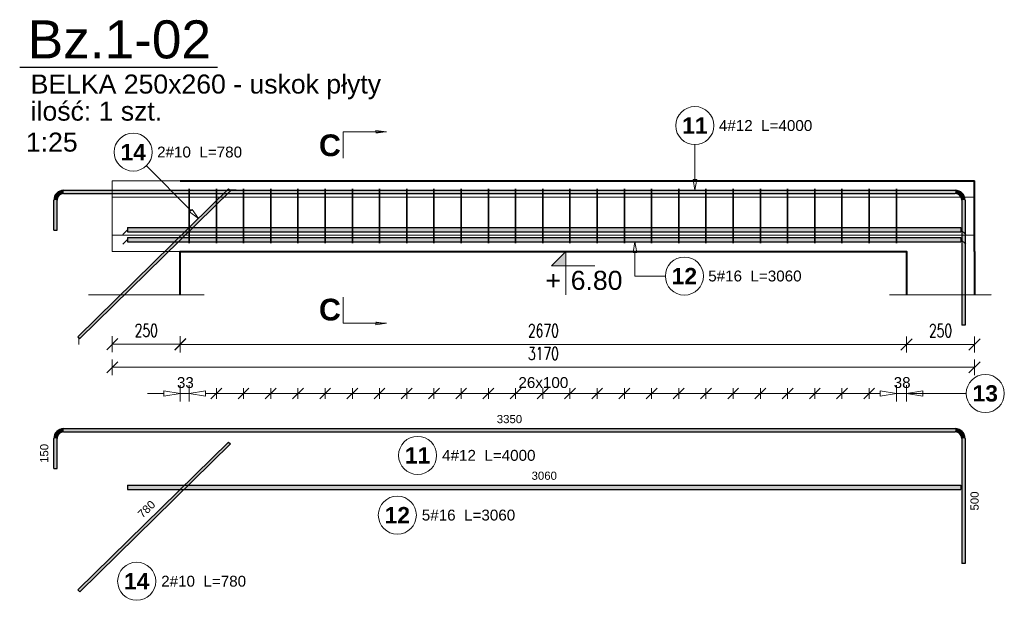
# Model space of a CAD drawing. Extents: x -1474 to 113191, y 0 to 75879.
# Tile 9 of 11: x 101709 to 105328, y 1068 to 3204. Entities that reach past the tile are written whole.
import ezdxf
from ezdxf.enums import TextEntityAlignment as Align

# ---------------------------------------------------------------- set-up
doc = ezdxf.new("R2010")
doc.units = 0
doc.header["$LTSCALE"] = 8
doc.header["$MEASUREMENT"] = 0
doc.linetypes.add('HIDDEN', pattern=[0.375, 0.25, -0.125])
for name, color, linetype, lineweight in [('P-Linia1', 3, 'Continuous', 40), ('P-Linia3', 6, 'Continuous', 60), ('P-Linia4', 253, 'Continuous', 5), ('P-Przerywana', 13, 'HIDDEN', 9), ('P-Wymiar', 254, 'Continuous', 9), ('RCAD_deskowanie', 3, 'Continuous', 40)]:
    doc.layers.add(name, color=color, linetype=linetype, lineweight=lineweight)
for name, color, linetype in [('RCAD_kształt pręta', 7, 'Continuous'), ('RCAD_opis kształtu pręta', 7, 'Continuous'), ('RCAD_opis rozkładu', 7, 'Continuous'), ('RCAD_pręt wyrzucony', 130, 'Continuous'), ('RCAD_rozkład pręta', 7, 'Continuous'), ('RCAD_symbole graficzne', 7, 'Continuous')]:
    doc.layers.add(name, color=color, linetype=linetype)
doc.styles.add('_Fdelita opis', font='arial.ttf')
doc.styles.add('ROMANS', font='romans.shx', dxfattribs={"width": 0.7})
doc.styles.add('style1', font='arial.ttf')
doc.styles.add('style3', font='arialbd.ttf')
doc.styles.add('style5', font='arialbd.ttf')
doc.dimstyles.new('A25', dxfattribs={"dimscale": 27, "dimtxt": 1.75, "dimasz": 0.06, "dimexe": 0, "dimexo": 0, "dimgap": 1, "dimtad": 1, "dimdec": 4, "dimrnd": 0.1, "dimdsep": 46, "dimtxsty": 'ROMANS', "dimblk": '[[[[[[[[', "dimcen": 2, "dimdle": 2, "dimse1": 1, "dimse2": 1, "dimclrd": 256, "dimclrt": 1, "dimadec": 0, "dimazin": 0, "dimtfac": 1, "dimtdec": 4, "dimtix": 1, "dimtmove": 2, "dimatfit": 3, "dimldrblk": '[[[[[[[[', "dimfxl": 0, "dimtvp": 0.6, "dimtolj": 1, "dimlwd": -1, "dimarcsym": 0})

# ---------------------------------------------------------------- blocks, each defined once
blk = doc.blocks.new('[[[[[[[[')
at = {"layer": 'P-Wymiar'}
for p, q in [((-12.7, -12.7), (12.7, 12.7)), ((0, 0), (-4.6, 0)), ((0, 18), (0, -18))]:
    blk.add_line(p, q, dxfattribs=at)
blk = doc.blocks.new('*D173')
at = {"layer": 'Defpoints', "color": 0, "transparency": 16777216}
for p in [(104969.1, 2231), (105219.1, 2231), (105219.1, 2009.7)]:
    blk.add_point(p, dxfattribs=at)
at = {"layer": 'P-Wymiar', "transparency": 16777216}
blk.add_line((104970.7, 2009.7), (105217.5, 2009.7), dxfattribs=at)
at = {"layer": 'P-Wymiar', "transparency": 16777216, "xscale": 1.62, "yscale": 1.62, "zscale": 1.62, "rotation": 180}
blk.add_blockref('[[[[[[[[', (104969.1, 2009.7), dxfattribs=at)
at = {"layer": 'P-Wymiar', "transparency": 16777216, "xscale": 1.62, "yscale": 1.62, "zscale": 1.62}
blk.add_blockref('[[[[[[[[', (105219.1, 2009.7), dxfattribs=at)
at = {"layer": 'P-Wymiar', "color": 1, "transparency": 16777216, "insert": (105094.1, 2060.3), "char_height": 47.25, "attachment_point": 5, "style": 'ROMANS'}
blk.add_mtext('\\A1;250', dxfattribs=at)
blk = doc.blocks.new('*D174')
at = {"layer": 'Defpoints', "color": 0, "transparency": 16777216}
for p in [(102049.1, 2456.5), (102299.1, 2456.5), (102049.1, 2010.3)]:
    blk.add_point(p, dxfattribs=at)
at = {"layer": 'P-Wymiar', "transparency": 16777216}
blk.add_line((102297.5, 2010.3), (102050.7, 2010.3), dxfattribs=at)
at = {"layer": 'P-Wymiar', "transparency": 16777216, "xscale": 1.62, "yscale": 1.62, "zscale": 1.62, "rotation": 180}
blk.add_blockref('[[[[[[[[', (102049.1, 2010.3), dxfattribs=at)
at = {"layer": 'P-Wymiar', "transparency": 16777216, "xscale": 1.62, "yscale": 1.62, "zscale": 1.62}
blk.add_blockref('[[[[[[[[', (102299.1, 2010.3), dxfattribs=at)
at = {"layer": 'P-Wymiar', "color": 1, "transparency": 16777216, "insert": (102174.1, 2061), "char_height": 47.25, "attachment_point": 5, "style": 'ROMANS'}
blk.add_mtext('\\A1;250', dxfattribs=at)
blk = doc.blocks.new('*D176')
at = {"layer": 'Defpoints', "color": 0, "transparency": 16777216}
for p in [(102299.1, 2407.8), (104969.1, 2407.8), (104969.1, 2009.7)]:
    blk.add_point(p, dxfattribs=at)
at = {"layer": 'P-Wymiar', "transparency": 16777216}
blk.add_line((102300.7, 2009.7), (104967.5, 2009.7), dxfattribs=at)
at = {"layer": 'P-Wymiar', "transparency": 16777216, "xscale": 1.62, "yscale": 1.62, "zscale": 1.62, "rotation": 180}
blk.add_blockref('[[[[[[[[', (102299.1, 2009.7), dxfattribs=at)
at = {"layer": 'P-Wymiar', "transparency": 16777216, "xscale": 1.62, "yscale": 1.62, "zscale": 1.62}
blk.add_blockref('[[[[[[[[', (104969.1, 2009.7), dxfattribs=at)
at = {"layer": 'P-Wymiar', "color": 1, "transparency": 16777216, "insert": (103634.1, 2060.3), "char_height": 47.25, "attachment_point": 5, "style": 'ROMANS'}
blk.add_mtext('\\A1;2670', dxfattribs=at)
blk = doc.blocks.new('*D177')
at = {"layer": 'Defpoints', "color": 0, "transparency": 16777216}
for p in [(102049.1, 2427.8), (105219.1, 2427.8), (102049.1, 1925.6)]:
    blk.add_point(p, dxfattribs=at)
at = {"layer": 'P-Wymiar', "transparency": 16777216}
blk.add_line((105217.5, 1925.6), (102050.7, 1925.6), dxfattribs=at)
at = {"layer": 'P-Wymiar', "transparency": 16777216, "xscale": 1.62, "yscale": 1.62, "zscale": 1.62, "rotation": 180}
blk.add_blockref('[[[[[[[[', (102049.1, 1925.6), dxfattribs=at)
at = {"layer": 'P-Wymiar', "transparency": 16777216, "xscale": 1.62, "yscale": 1.62, "zscale": 1.62}
blk.add_blockref('[[[[[[[[', (105219.1, 1925.6), dxfattribs=at)
at = {"layer": 'P-Wymiar', "color": 1, "transparency": 16777216, "insert": (103634.1, 1976.3), "char_height": 47.25, "attachment_point": 5, "style": 'ROMANS'}
blk.add_mtext('\\A1;3170', dxfattribs=at)

msp = doc.modelspace()

# ---------------------------------------------------------------- hatches: boundary and pattern name
at = {"layer": 'RCAD_kształt pręta'}
h = msp.add_hatch(color=4, dxfattribs=at)
edge = h.paths.add_edge_path(flags=0)
edge.add_line((101870.08147, 2576.59238), (101870.08147, 2564.59238))
edge.add_arc((101870.08147, 2540.59238), 24, 90, 180)
edge.add_line((101846.08147, 2540.59238), (101834.08147, 2540.59238))
edge.add_arc((101870.08147, 2540.59238), 36, 450, 540, ccw=False)
for points in [[(101870.08147, 2564.59238), (101870.08147, 2576.59238), (105148.08147, 2576.59238), (105148.08147, 2564.59238)], [(101929.56957, 2030.90828), (101922.56036, 2038.04068), (102476.31184, 2582.22729), (102483.32104, 2575.0949)], [(101846.08147, 2430.42951), (101834.08147, 2430.42951), (101834.08147, 2540.59238), (101846.08147, 2540.59238)], [(105172.08147, 2540.59238), (105184.08147, 2540.59238), (105184.08147, 2080.59238), (105172.08147, 2080.59238)], [(102105.08649, 2423.59238), (102105.08649, 2439.59238), (105169.08147, 2439.59238), (105169.08147, 2423.59238)], [(102105.08649, 2387.59238), (102105.08649, 2403.59238), (105169.08147, 2403.59238), (105169.08147, 2387.59238)]]:
    msp.add_hatch(color=4, dxfattribs=at).paths.add_polyline_path(points, flags=0)
h = msp.add_hatch(color=4, dxfattribs=at)
edge = h.paths.add_edge_path(flags=0)
edge.add_line((105184.08147, 2540.59238), (105172.08147, 2540.59238))
edge.add_arc((105148.08147, 2540.59238), 24, 0, 90)
edge.add_line((105148.08147, 2564.59238), (105148.08147, 2576.59238))
edge.add_arc((105148.08147, 2540.59238), 36, 360, 450, ccw=False)
at = {"layer": 'RCAD_pręt wyrzucony'}
h = msp.add_hatch(color=4, dxfattribs=at)
edge = h.paths.add_edge_path(flags=0)
edge.add_line((101870.08147, 1699.7141), (101870.08147, 1687.7141))
edge.add_arc((101870.08147, 1663.7141), 24, 90, 180)
edge.add_line((101846.08147, 1663.7141), (101834.08147, 1663.7141))
edge.add_arc((101870.08147, 1663.7141), 36, 450, 540, ccw=False)
for points in [[(101870.08147, 1687.7141), (101870.08147, 1699.7141), (105148.08147, 1699.7141), (105148.08147, 1687.7141)], [(101846.08147, 1553.55124), (101834.08147, 1553.55124), (101834.08147, 1663.7141), (101846.08147, 1663.7141)], [(101929.56957, 1099.20311), (101922.56036, 1106.3355), (102476.31184, 1650.52212), (102483.32104, 1643.38972)], [(105172.08147, 1663.7141), (105184.08147, 1663.7141), (105184.08147, 1203.7141), (105172.08147, 1203.7141)], [(102105.08649, 1475.38902), (102105.08649, 1491.38902), (105169.08147, 1491.38902), (105169.08147, 1475.38902)]]:
    msp.add_hatch(color=4, dxfattribs=at).paths.add_polyline_path(points, flags=0)
h = msp.add_hatch(color=4, dxfattribs=at)
edge = h.paths.add_edge_path(flags=0)
edge.add_line((105184.08147, 1663.7141), (105172.08147, 1663.7141))
edge.add_arc((105148.08147, 1663.7141), 24, 0, 90)
edge.add_line((105148.08147, 1687.7141), (105148.08147, 1699.7141))
edge.add_arc((105148.08147, 1663.7141), 36, 360, 450, ccw=False)
at = {"layer": 'RCAD_symbole graficzne', "linetype": 'Continuous', "lineweight": 0}
for points in [[(103057.56924, 2791.30669), (103017.56924, 2791.30669), (103017.56924, 2785.60483)], [(103057.56924, 2087.54691), (103017.56924, 2087.54691), (103017.56924, 2093.24877)]]:
    msp.add_hatch(color=7, dxfattribs=at).paths.add_polyline_path(points, flags=0)
at = {"layer": 'RCAD_symbole graficzne'}
msp.add_hatch(color=1, dxfattribs=at).paths.add_polyline_path([(103663.26462, 2298.25905), (103716.59795, 2351.59238), (103716.59795, 2298.25905)], flags=0)

# ---------------------------------------------------------------- linework, layer by layer
at = {"layer": 'P-Linia3', "color": 6, "linetype": 'Continuous', "lineweight": 30}
msp.add_line((101708.65208, 3029.74654), (102435.58253, 3029.74654), dxfattribs=at)
at = {"layer": 'P-Linia4'}
for points in [[(102299.08147, 2351.59238), (102049.08147, 2351.59238)], [(104969.08147, 2191.59238), (104969.08147, 2351.59238)]]:
    msp.add_lwpolyline(points, dxfattribs=at)
at = {"layer": 'P-Przerywana', "lineweight": 5}
for points in [[(102049.08147, 2351.59238), (102049.08147, 2611.59238)], [(102049.08147, 2351.59238), (102049.08147, 2611.59238)], [(102049.08147, 2611.59238), (102299.08147, 2611.59238)], [(105219.08147, 2551.59238), (102049.08147, 2551.59238)], [(105219.08147, 2411.59238), (102049.08147, 2411.59238)], [(102049.08147, 2351.59238), (102299.08147, 2351.59238)]]:
    msp.add_lwpolyline(points, dxfattribs=at)
at = {"layer": 'P-Przerywana'}
for points in [[(101961.40585, 2191.57666), (102386.75708, 2191.57666)], [(104906.40585, 2191.57666), (105281.75708, 2191.57666)]]:
    msp.add_lwpolyline(points, dxfattribs=at)
at = {"layer": 'RCAD_deskowanie'}
for points in [[(102299.08147, 2611.59238), (105219.08147, 2611.59238)], [(105219.08147, 2351.59238), (105219.08147, 2611.59238)], [(102299.08147, 2191.57666), (102299.08147, 2351.59238), (104969.08147, 2351.59238), (104969.08147, 2191.57666)], [(105219.08147, 2351.59238), (105219.08147, 2191.57666)]]:
    msp.add_lwpolyline(points, dxfattribs=at)
at = {"layer": 'RCAD_kształt pręta', "color": 4}
for p, q in [((101870.08147, 2576.59238), (105148.08147, 2576.59238)), ((101922.56036, 2038.04068), (102476.31184, 2582.22729)), ((101929.56957, 2030.90828), (102483.32104, 2575.0949)), ((102476.31184, 2582.22729), (102483.32104, 2575.0949)), ((101834.08147, 2430.42951), (101834.08147, 2540.59238)), ((101846.08147, 2430.42951), (101846.08147, 2540.59238)), ((101870.08147, 2564.59238), (105148.08147, 2564.59238)), ((105172.08147, 2540.59238), (105172.08147, 2080.59238)), ((105184.08147, 2540.59238), (105184.08147, 2080.59238)), ((101834.08147, 2430.42951), (101846.08147, 2430.42951)), ((102105.08649, 2439.59238), (105169.08147, 2439.59238)), ((102105.08649, 2439.59238), (102105.08649, 2423.59238)), ((105169.08147, 2439.59238), (105169.08147, 2423.59238)), ((102105.08649, 2423.59238), (105169.08147, 2423.59238)), ((102105.08649, 2403.59238), (105169.08147, 2403.59238)), ((102105.08649, 2403.59238), (102105.08649, 2387.59238)), ((105169.08147, 2403.59238), (105169.08147, 2387.59238)), ((102105.08649, 2387.59238), (105169.08147, 2387.59238)), ((105184.08147, 2080.59238), (105172.08147, 2080.59238)), ((101922.56036, 2038.04068), (101929.56957, 2030.90828))]:
    msp.add_line(p, q, dxfattribs=at)
at = {"layer": 'RCAD_kształt pręta', "color": 2, "lineweight": 5}
for p, q in [((102479.81644, 2578.6611), (102504.56424, 2578.4455)), ((102105.08649, 2431.59238), (102087.58649, 2414.09238)), ((105169.08147, 2431.59238), (105186.58147, 2414.09238)), ((102105.08649, 2395.59238), (102087.58649, 2378.09238)), ((105169.08147, 2395.59238), (105186.58147, 2378.09238)), ((101926.06497, 2034.47448), (101925.84937, 2009.72668))]:
    msp.add_line(p, q, dxfattribs=at)
at = {"layer": 'RCAD_kształt pręta', "color": 4}
for centre, radius, start, end in [((101870.08147, 2540.59238), 36, 90, 180), ((105148.08147, 2540.59238), 36, 360, 90), ((101870.08147, 2540.59238), 24, 90, 180), ((105148.08147, 2540.59238), 24, 360, 90)]:
    msp.add_arc(centre, radius, start, end, dxfattribs=at)
at = {"layer": 'RCAD_opis kształtu pręta', "color": 8, "lineweight": 0}
for p, q in [((104190.70429, 2744.68134), (104190.70429, 2616.59238)), ((102174.98352, 2667.21742), (102337.47462, 2501.87031)), ((104190.70429, 2576.59238), (104184.03762, 2616.59238)), ((104197.37095, 2616.59238), (104184.03762, 2616.59238)), ((104197.37095, 2616.59238), (104190.70429, 2576.59238)), ((102342.22955, 2506.54311), (102332.71969, 2497.19751)), ((102342.22955, 2506.54311), (102365.51143, 2473.34072)), ((102365.51143, 2473.34072), (102332.71969, 2497.19751)), ((103963.996, 2347.59238), (103970.66266, 2387.59238)), ((103970.66266, 2387.59238), (103977.32933, 2347.59238)), ((103963.996, 2347.59238), (103977.32933, 2347.59238)), ((103970.66266, 2261.12979), (103970.66266, 2347.59238)), ((103970.66266, 2261.12979), (104082.252, 2261.12979))]:
    msp.add_line(p, q, dxfattribs=at)
for centre in [(104190.70429, 2814.68134), (102125.91912, 2717.14421), (104152.252, 2261.12979)]:
    msp.add_circle(centre, 70, dxfattribs=at)
at = {"layer": 'RCAD_opis rozkładu', "color": 8, "lineweight": 0}
for p, q in [((102299.08147, 1799.1939), (102299.08147, 1859.1939)), ((102331.58147, 1799.1939), (102331.58147, 1859.1939)), ((102451.58147, 1849.1939), (102411.58147, 1809.1939)), ((102431.58147, 1809.1939), (102431.58147, 1849.1939)), ((102551.58147, 1849.1939), (102511.58147, 1809.1939)), ((102531.58147, 1809.1939), (102531.58147, 1849.1939)), ((102651.58147, 1849.1939), (102611.58147, 1809.1939)), ((102631.58147, 1809.1939), (102631.58147, 1849.1939)), ((102751.58147, 1849.1939), (102711.58147, 1809.1939)), ((102731.58147, 1809.1939), (102731.58147, 1849.1939)), ((102851.58147, 1849.1939), (102811.58147, 1809.1939)), ((102831.58147, 1809.1939), (102831.58147, 1849.1939)), ((102951.58147, 1849.1939), (102911.58147, 1809.1939)), ((102931.58147, 1809.1939), (102931.58147, 1849.1939)), ((103051.58147, 1849.1939), (103011.58147, 1809.1939)), ((103031.58147, 1809.1939), (103031.58147, 1849.1939)), ((103151.58147, 1849.1939), (103111.58147, 1809.1939)), ((103131.58147, 1809.1939), (103131.58147, 1849.1939)), ((103251.58147, 1849.1939), (103211.58147, 1809.1939)), ((103231.58147, 1809.1939), (103231.58147, 1849.1939)), ((103351.58147, 1849.1939), (103311.58147, 1809.1939)), ((103331.58147, 1809.1939), (103331.58147, 1849.1939)), ((103451.58147, 1849.1939), (103411.58147, 1809.1939)), ((103431.58147, 1809.1939), (103431.58147, 1849.1939)), ((103551.58147, 1849.1939), (103511.58147, 1809.1939)), ((103531.58147, 1809.1939), (103531.58147, 1849.1939)), ((103611.58147, 1809.1939), (103651.58147, 1849.1939)), ((103631.58147, 1809.1939), (103631.58147, 1849.1939)), ((103711.58147, 1809.1939), (103751.58147, 1849.1939)), ((103731.58147, 1809.1939), (103731.58147, 1849.1939)), ((103811.58147, 1809.1939), (103851.58147, 1849.1939)), ((103831.58147, 1809.1939), (103831.58147, 1849.1939)), ((103911.58147, 1809.1939), (103951.58147, 1849.1939)), ((103931.58147, 1809.1939), (103931.58147, 1849.1939)), ((104011.58147, 1809.1939), (104051.58147, 1849.1939)), ((104031.58147, 1809.1939), (104031.58147, 1849.1939)), ((104111.58147, 1809.1939), (104151.58147, 1849.1939)), ((104131.58147, 1809.1939), (104131.58147, 1849.1939)), ((104211.58147, 1809.1939), (104251.58147, 1849.1939)), ((104231.58147, 1809.1939), (104231.58147, 1849.1939)), ((104311.58147, 1809.1939), (104351.58147, 1849.1939)), ((104331.58147, 1809.1939), (104331.58147, 1849.1939)), ((104411.58147, 1809.1939), (104451.58147, 1849.1939)), ((104431.58147, 1809.1939), (104431.58147, 1849.1939)), ((104511.58147, 1809.1939), (104551.58147, 1849.1939)), ((104531.58147, 1809.1939), (104531.58147, 1849.1939)), ((104611.58147, 1809.1939), (104651.58147, 1849.1939)), ((104631.58147, 1809.1939), (104631.58147, 1849.1939)), ((104711.58147, 1809.1939), (104751.58147, 1849.1939)), ((104731.58147, 1809.1939), (104731.58147, 1849.1939)), ((104811.58147, 1809.1939), (104851.58147, 1849.1939)), ((104831.58147, 1809.1939), (104831.58147, 1849.1939)), ((104931.58147, 1799.1939), (104931.58147, 1859.1939)), ((104969.08147, 1799.1939), (104969.08147, 1859.1939)), ((102179.08147, 1829.1939), (102239.08147, 1829.1939)), ((102239.08147, 1839.1939), (102299.08147, 1829.1939)), ((102239.08147, 1839.1939), (102239.08147, 1819.1939)), ((102299.08147, 1829.1939), (102239.08147, 1819.1939)), ((102331.58147, 1829.1939), (102299.08147, 1829.1939)), ((102331.58147, 1829.1939), (102391.58147, 1839.1939)), ((102391.58147, 1819.1939), (102331.58147, 1829.1939)), ((102391.58147, 1819.1939), (102391.58147, 1839.1939)), ((102431.58147, 1829.1939), (102391.58147, 1829.1939)), ((102531.58147, 1829.1939), (102431.58147, 1829.1939)), ((102631.58147, 1829.1939), (102531.58147, 1829.1939)), ((102731.58147, 1829.1939), (102631.58147, 1829.1939)), ((102831.58147, 1829.1939), (102731.58147, 1829.1939)), ((102931.58147, 1829.1939), (102831.58147, 1829.1939)), ((103031.58147, 1829.1939), (102931.58147, 1829.1939)), ((103131.58147, 1829.1939), (103031.58147, 1829.1939)), ((103231.58147, 1829.1939), (103131.58147, 1829.1939)), ((103331.58147, 1829.1939), (103231.58147, 1829.1939)), ((103431.58147, 1829.1939), (103331.58147, 1829.1939)), ((103531.58147, 1829.1939), (103431.58147, 1829.1939)), ((103581.58147, 1829.1939), (103531.58147, 1829.1939)), ((103581.58147, 1829.1939), (103631.58147, 1829.1939)), ((103631.58147, 1829.1939), (103731.58147, 1829.1939)), ((103731.58147, 1829.1939), (103831.58147, 1829.1939)), ((103831.58147, 1829.1939), (103931.58147, 1829.1939)), ((103931.58147, 1829.1939), (104031.58147, 1829.1939)), ((104031.58147, 1829.1939), (104131.58147, 1829.1939)), ((104131.58147, 1829.1939), (104231.58147, 1829.1939)), ((104231.58147, 1829.1939), (104331.58147, 1829.1939)), ((104331.58147, 1829.1939), (104431.58147, 1829.1939)), ((104431.58147, 1829.1939), (104531.58147, 1829.1939)), ((104531.58147, 1829.1939), (104631.58147, 1829.1939)), ((104631.58147, 1829.1939), (104731.58147, 1829.1939)), ((104731.58147, 1829.1939), (104831.58147, 1829.1939)), ((104831.58147, 1829.1939), (104871.58147, 1829.1939)), ((104871.58147, 1839.1939), (104931.58147, 1829.1939)), ((104871.58147, 1839.1939), (104871.58147, 1819.1939)), ((104931.58147, 1829.1939), (104871.58147, 1819.1939)), ((104931.58147, 1829.1939), (104969.08147, 1829.1939)), ((104969.08147, 1829.1939), (105029.08147, 1839.1939)), ((105188.3321, 1829.1939), (104969.08147, 1829.1939)), ((105029.08147, 1819.1939), (104969.08147, 1829.1939)), ((105029.08147, 1819.1939), (105029.08147, 1839.1939)), ((105089.08147, 1829.1939), (105029.08147, 1829.1939))]:
    msp.add_line(p, q, dxfattribs=at)
msp.add_circle((105258.3321, 1829.1939), 70, dxfattribs=at)
at = {"layer": 'RCAD_pręt wyrzucony', "color": 4}
for p, q in [((101870.08147, 1699.7141), (105148.08147, 1699.7141)), ((101870.08147, 1687.7141), (105148.08147, 1687.7141)), ((101834.08147, 1553.55124), (101834.08147, 1663.7141)), ((101846.08147, 1553.55124), (101846.08147, 1663.7141)), ((101922.56036, 1106.3355), (102476.31184, 1650.52212)), ((101929.56957, 1099.20311), (102483.32104, 1643.38972)), ((102476.31184, 1650.52212), (102483.32104, 1643.38972)), ((105172.08147, 1663.7141), (105172.08147, 1203.7141)), ((105184.08147, 1663.7141), (105184.08147, 1203.7141)), ((101834.08147, 1553.55124), (101846.08147, 1553.55124)), ((102105.08649, 1491.38902), (105169.08147, 1491.38902)), ((102105.08649, 1491.38902), (102105.08649, 1475.38902)), ((105169.08147, 1491.38902), (105169.08147, 1475.38902)), ((102105.08649, 1475.38902), (105169.08147, 1475.38902)), ((105184.08147, 1203.7141), (105172.08147, 1203.7141)), ((101922.56036, 1106.3355), (101929.56957, 1099.20311))]:
    msp.add_line(p, q, dxfattribs=at)
at = {"layer": 'RCAD_pręt wyrzucony', "color": 8, "lineweight": 0}
for centre in [(103171.52993, 1601.27782), (103096.91684, 1381.50061), (102138.73014, 1138.17553)]:
    msp.add_circle(centre, 70, dxfattribs=at)
at = {"layer": 'RCAD_pręt wyrzucony', "color": 4}
for centre, radius, start, end in [((101870.08147, 1663.7141), 36, 90, 180), ((101870.08147, 1663.7141), 24, 90, 180), ((105148.08147, 1663.7141), 36, 360, 90), ((105148.08147, 1663.7141), 24, 360, 90)]:
    msp.add_arc(centre, radius, start, end, dxfattribs=at)
at = {"layer": 'RCAD_rozkład pręta', "color": 7, "linetype": 'ByBlock', "lineweight": 35}
for p, q in [((102331.58147, 2381.59238), (102331.58147, 2581.59238)), ((102431.58147, 2381.59238), (102431.58147, 2581.59238)), ((102531.58147, 2381.59238), (102531.58147, 2581.59238)), ((102631.58147, 2381.59238), (102631.58147, 2581.59238)), ((102731.58147, 2381.59238), (102731.58147, 2581.59238)), ((102831.58147, 2381.59238), (102831.58147, 2581.59238)), ((102931.58147, 2381.59238), (102931.58147, 2581.59238)), ((103031.58147, 2381.59238), (103031.58147, 2581.59238)), ((103131.58147, 2381.59238), (103131.58147, 2581.59238)), ((103231.58147, 2381.59238), (103231.58147, 2581.59238)), ((103331.58147, 2381.59238), (103331.58147, 2581.59238)), ((103431.58147, 2381.59238), (103431.58147, 2581.59238)), ((103531.58147, 2381.59238), (103531.58147, 2581.59238)), ((103631.58147, 2381.59238), (103631.58147, 2581.59238)), ((103731.58147, 2381.59238), (103731.58147, 2581.59238)), ((103831.58147, 2381.59238), (103831.58147, 2581.59238)), ((103931.58147, 2381.59238), (103931.58147, 2581.59238)), ((104031.58147, 2381.59238), (104031.58147, 2581.59238)), ((104131.58147, 2381.59238), (104131.58147, 2581.59238)), ((104231.58147, 2381.59238), (104231.58147, 2581.59238)), ((104331.58147, 2381.59238), (104331.58147, 2581.59238)), ((104431.58147, 2381.59238), (104431.58147, 2581.59238)), ((104531.58147, 2381.59238), (104531.58147, 2581.59238)), ((104631.58147, 2381.59238), (104631.58147, 2581.59238)), ((104731.58147, 2381.59238), (104731.58147, 2581.59238)), ((104831.58147, 2381.59238), (104831.58147, 2581.59238)), ((104931.58147, 2381.59238), (104931.58147, 2581.59238))]:
    msp.add_line(p, q, dxfattribs=at)
at = {"layer": 'RCAD_symbole graficzne', "color": 7, "linetype": 'Continuous', "lineweight": 0}
for p, q in [((102897.56924, 2791.30669), (102897.56924, 2695.30669)), ((103057.56924, 2791.30669), (102897.56924, 2791.30669)), ((103017.56924, 2791.30669), (103017.56924, 2797.00855)), ((103057.56924, 2791.30669), (103017.56924, 2797.00855)), ((102897.56924, 2087.54691), (102897.56924, 2183.54691)), ((103057.56924, 2087.54691), (102897.56924, 2087.54691)), ((103017.56924, 2087.54691), (103017.56924, 2081.84505)), ((103057.56924, 2087.54691), (103017.56924, 2081.84505))]:
    msp.add_line(p, q, dxfattribs=at)
at = {"layer": 'RCAD_symbole graficzne', "color": 1, "lineweight": 0}
for p, q in [((103796.59795, 2351.59238), (103636.59795, 2351.59238)), ((103663.26462, 2298.25905), (103716.59795, 2351.59238)), ((103716.59795, 2351.59238), (103716.59795, 2191.59238)), ((103823.26462, 2298.25905), (103663.26462, 2298.25905))]:
    msp.add_line(p, q, dxfattribs=at)

# ---------------------------------------------------------------- texts
at = {"layer": 'P-Linia1', "color": 3, "lineweight": 30, "style": '_Fdelita opis'}
for s, p in [('BELKA 250x260 - uskok płyty', (101748.91442, 2932.56199)), ('1:25', (101731.5116, 2719.00753))]:
    msp.add_text(s, height=70, dxfattribs=at).set_placement(p)
at = {"layer": 'P-Linia1', "color": 1, "lineweight": 30, "style": '_Fdelita opis'}
msp.add_text('ilość: 1 szt.', height=70, dxfattribs=at).set_placement((101748.98797, 2833.02586))
at = {"layer": 'P-Linia3', "color": 6, "lineweight": 30, "style": '_Fdelita opis'}
msp.add_text('Bz.1-02', height=140, dxfattribs=at).set_placement((101738.12132, 3061.93177))
at = {"layer": 'RCAD_opis kształtu pręta', "color": 1, "attachment_point": 5}
for s, insert, char_height, style in [('11', (104190.70429, 2814.68134), 60, 'style3'), ('4#12  L=4000', (104450.70429, 2814.68134), 40, 'style1'), ('14', (102125.91912, 2717.14421), 60, 'style3'), ('2#10  L=780', (102369.91639, 2717.14421), 40, 'style1'), ('12', (104152.252, 2261.12979), 60, 'style3'), ('5#16  L=3060', (104411.44709, 2261.12979), 40, 'style1')]:
    msp.add_mtext(s, dxfattribs=dict(at, insert=insert, char_height=char_height, style=style))
at = {"layer": 'RCAD_opis rozkładu', "color": 2, "char_height": 40, "attachment_point": 7, "style": 'style1'}
for s, insert in [('33', (102286.69572, 1848.75734)), ('26x100', (103542.0726, 1848.77098)), ('38', (104921.6548, 1848.75734))]:
    msp.add_mtext(s, dxfattribs=dict(at, insert=insert))
at = {"layer": 'RCAD_opis rozkładu', "color": 1, "insert": (105258.3321, 1829.1939), "char_height": 60, "attachment_point": 5, "style": 'style3'}
msp.add_mtext('13', dxfattribs=at)
at = {"layer": 'RCAD_pręt wyrzucony', "color": 1, "char_height": 30, "attachment_point": 5, "style": 'style1'}
for s, insert, rotation in [('3350', (103509.08147, 1734.7141), 360), ('150', (101799.08147, 1608.63267), 90), ('500', (105219.08147, 1433.7141), 90), ('780', (102174.9039, 1403.39221), 44.50087166)]:
    msp.add_mtext(s, dxfattribs=dict(at, insert=insert, rotation=rotation))
at = {"layer": 'RCAD_pręt wyrzucony', "color": 1, "attachment_point": 5}
for s, insert, char_height, style in [('11', (103171.52993, 1601.27782), 60, 'style3'), ('3060', (103637.08398, 1526.38902), 30, 'style1'), ('12', (103096.91684, 1381.50061), 60, 'style3'), ('14', (102138.73014, 1138.17553), 60, 'style3')]:
    msp.add_mtext(s, dxfattribs=dict(at, insert=insert, char_height=char_height, style=style))
at = {"layer": 'RCAD_pręt wyrzucony', "color": 2, "char_height": 40, "attachment_point": 4, "style": 'style1'}
for s, insert in [('4#12  L=4000', (103261.52993, 1601.27782)), ('5#16  L=3060', (103186.91684, 1381.50061)), ('2#10  L=780', (102228.73014, 1138.17553))]:
    msp.add_mtext(s, dxfattribs=dict(at, insert=insert))
at = {"layer": 'RCAD_symbole graficzne', "color": 2, "style": 'style1'}
msp.add_text('6.80 ', height=70, dxfattribs=at).set_placement((103734.37573, 2280.48127), align=Align.TOP_LEFT)
msp.add_text('+', height=70, dxfattribs=at).set_placement((103698.82017, 2280.48127), align=Align.TOP_RIGHT)
at = {"layer": 'RCAD_symbole graficzne', "color": 73, "char_height": 80, "attachment_point": 5, "style": 'style5'}
for insert in [(102849.14359, 2741.66958), (102849.14359, 2137.18402)]:
    msp.add_mtext('C', dxfattribs=dict(at, insert=insert))

# ---------------------------------------------------------------- dimensions: what is measured, and where the dimension line sits
at = {"layer": 'P-Wymiar'}
for base, p1, p2, picture, middle in [((102049.08147, 2010.33839), (102299.08147, 2456.53798), (102049.08147, 2456.53798), '*D174', (102174.08147, 2060.96339)), ((102049.08147, 1925.62631), (105219.08147, 2427.8094), (102049.08147, 2427.8094), '*D177', (103634.08147, 1976.25131)), ((104969.08147, 2009.67465), (102299.08147, 2407.8094), (104969.08147, 2407.8094), '*D176', (103634.08147, 2060.29965)), ((105219.08147, 2009.67465), (104969.08147, 2231.00904), (105219.08147, 2231.00904), '*D173', (105094.08147, 2060.29965))]:
    dim = msp.add_linear_dim(base=base, p1=p1, p2=p2, dimstyle='A25', override={"dimfxl": 0.18, "dimfxlon": 1}, dxfattribs=at)
    dim.commit()
    dim.dimension.update_dxf_attribs({"geometry": picture, "text_midpoint": middle})

doc.saveas('drawing.dxf')
